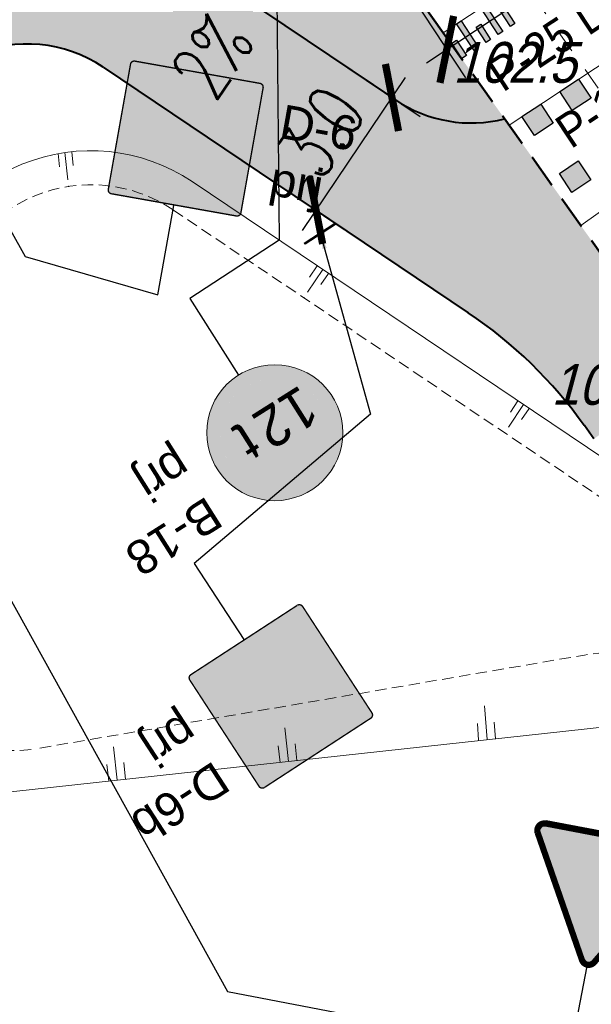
# Model space of a CAD drawing. Extents: x 6530721 to 6531385, y 5978377 to 5979143.
# Tile 82 of 146: x 6530906 to 6530919, y 5978837 to 5978859. Entities that reach past the tile are written whole.
import ezdxf
from ezdxf.enums import TextEntityAlignment as Align

# ---------------------------------------------------------------- set-up
doc = ezdxf.new("R2010")
doc.units = 0
for name, pattern in [('AB_rokocin 2014-08-13 AC2004$0$0.5_0.5', [1, 0.5, -0.5]), ('DASHED2', [0.375, 0.25, -0.125]), ('HIDDEN', [0.375, 0.25, -0.125])]:
    doc.linetypes.add(name, pattern=pattern)
for name, color, linetype, lineweight in [('A-T-OŚ-LBAT-FILL', 7, 'Continuous', 15), ('A-T-OŚ-LR1-CUT', 7, 'Continuous', 15), ('AB-chodnik obrzeża', 30, 'Continuous', 40), ('AB-krawężnik obniżony', 34, 'DASHED2', 50), ('AB-opornik 12x25', 192, 'DASHED2', 50), ('AB-pobocze', 191, 'Continuous', 20), ('AB-pomocnicza', 7, 'Continuous', 15), ('AB-wymiarowa', 7, 'Continuous', 30), ('AB-wyp.zieleń', 71, 'Continuous', 18), ('AB-wyp.ścieżka', 31, 'Continuous', 15), ('AB_rokocin 2014-08-13 AC2004$0$218-Granica użytku', 7, 'Continuous', 18), ('AB_rokocin 2014-08-13 AC2004$0$punkt wysokościowy naturalny-Atr2', 7, 'Continuous', 18), ('ARDPLAN-2D-LBAT', 7, 'Continuous', 18), ('ARDPLAN-2D-LR1', 7, 'HIDDEN', 18), ('ARDPLAN-2D-LR2', 7, 'HIDDEN', 18)]:
    doc.layers.add(name, color=color, linetype=linetype, lineweight=lineweight)
for name, color, linetype in [('gaOzPoziome', 7, 'Continuous'), ('gaPionowe', 7, 'Continuous'), ('zzz.ga.oz_pion_def', 7, 'Continuous'), ('zzz.ga.oz_pion_wypelnienie', 7, 'Continuous'), ('zzz.gaHSDlugosc', 7, 'Continuous'), ('zzz.gaHSDodTekst', 7, 'Continuous'), ('zzz.gaHSKilometraz', 7, 'Continuous'), ('zzz.gaHSNazwa', 7, 'Continuous'), ('zzz.gaHSOpis', 7, 'Continuous'), ('zzz.gaHSStan', 7, 'Continuous'), ('zzz.gaHSTrasa', 7, 'Continuous'), ('zzz.gaVSDodTekst', 7, 'Continuous'), ('zzz.gaVSDomyslna', 7, 'Continuous'), ('zzz.gaVSNazwa', 7, 'Continuous'), ('zzz.gaVSStan', 7, 'Continuous'), ('zzz.gaVSWielkość', 7, 'Continuous')]:
    doc.layers.add(name, color=color, linetype=linetype)
doc.styles.add('2.5mm', font='simplex.shx', dxfattribs={"width": 0.7, "height": 1.25})
doc.styles.add('AB_rokocin 2014-08-13 AC2004$0$Standard', font='txt')
doc.styles.add('GA4-ATR-TEXT', font='arial.ttf', dxfattribs={"width": 0.9})
doc.styles.add('GA4-HS-TEXT', font='arial.ttf', dxfattribs={"width": 0.9})
doc.styles.add('GA4-SIGN-TEXT', font='GA_OZ_PION.ttf')
doc.styles.add('GA_OZ_PION_ATR', font='GA_OZ_PION.ttf')
doc.styles.get("Standard").update_dxf_attribs({"font": 'simplex.shx', "width": 0.75, "height": 1.25})
doc.dimstyles.new('BINIO-25', dxfattribs={"dimscale": 0.5, "dimtxt": 1.25, "dimasz": 2.13, "dimexe": 1.5, "dimexo": 2, "dimgap": 0.5, "dimtad": 1, "dimdec": 1, "dimrnd": 0.0005, "dimzin": 4, "dimdsep": 46, "dimtxsty": '2.5mm', "dimblk": 'ARCHTICK', "dimcen": -5, "dimdle": 1.07, "dimclrd": 256, "dimclre": 256, "dimclrt": 256, "dimaunit": 2, "dimazin": 0, "dimtfac": 1, "dimtdec": 1, "dimtmove": 0, "dimatfit": 3, "dimldrblk": 'NONE', "dimfxl": 1.5, "dimtolj": 1, "dimlwd": -1, "dimlwe": -1, "dimarcsym": 0})
doc.dimstyles.new('GA4-LEADER', dxfattribs={"dimtxt": 1, "dimasz": 1, "dimexe": 1, "dimexo": 1, "dimgap": 1, "dimtad": 1, "dimtxsty": 'Standard', "dimcen": 1, "dimadec": 0, "dimazin": 0, "dimtfac": 1, "dimtmove": 0, "dimatfit": 3, "dimfxl": 1, "dimarcsym": 0})

# ---------------------------------------------------------------- blocks, each defined once
blk = doc.blocks.new('_ArchTick')
at = {"color": 0, "linetype": 'ByBlock', "const_width": 0.15}
blk.add_lwpolyline([(-0.5, -0.5), (0.5, 0.5)], dxfattribs=at)
blk = doc.blocks.new('*D118')
at = {"layer": 'AB-wymiarowa'}
for p, q in [((6530919.526, 5978864.375), (6530921.657, 5978861.15)), ((6530915.458, 5978857.952), (6530921.69, 5978862.071)), ((6530914.187, 5978860.847), (6530916.318, 5978857.622))]:
    blk.add_line(p, q, dxfattribs=at)
at = {"layer": 'Defpoints', "color": 0}
for p in [(6530918.975, 5978865.209), (6530913.635, 5978861.681), (6530921.244, 5978861.776)]:
    blk.add_point(p, dxfattribs=at)
at = {"layer": 'AB-wymiarowa', "xscale": 1.065, "yscale": 1.065, "zscale": 1.065}
for p, rotation in [((6530921.244, 5978861.776), 33.45900854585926), ((6530915.904, 5978858.247), 213.4590085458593)]:
    blk.add_blockref('_ArchTick', p, dxfattribs=dict(at, rotation=rotation))
at = {"layer": 'AB-wymiarowa', "insert": (6530918.092, 5978860.742), "char_height": 1.25, "attachment_point": 5, "rotation": 33.459, "style": '2.5mm'}
blk.add_mtext('\\A1;6.4', dxfattribs=at)
blk = doc.blocks.new('_None')
blk = doc.blocks.new('*D119')
at = {"layer": 'AB-wymiarowa'}
for p, q in [((6530913.718, 5978857.844), (6530915.318, 5978856.768)), ((6530912.723, 5978854.253), (6530914.994, 5978857.63)), ((6530912.043, 5978855.354), (6530913.644, 5978854.278))]:
    blk.add_line(p, q, dxfattribs=at)
at = {"layer": 'Defpoints', "color": 0}
for p in [(6530912.888, 5978858.402), (6530914.695, 5978857.186), (6530911.214, 5978855.912)]:
    blk.add_point(p, dxfattribs=at)
at = {"layer": 'AB-wymiarowa', "xscale": 1.065, "yscale": 1.065, "zscale": 1.065}
for p, rotation in [((6530914.695, 5978857.186), 56.08119488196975), ((6530913.021, 5978854.697), 236.0811948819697)]:
    blk.add_blockref('_ArchTick', p, dxfattribs=dict(at, rotation=rotation))
at = {"layer": 'AB-wymiarowa', "insert": (6530913.132, 5978856.43), "char_height": 1.25, "attachment_point": 5, "rotation": 56.0812, "style": '2.5mm'}
blk.add_mtext('\\A1;3.0', dxfattribs=at)
blk = doc.blocks.new('Slope Pattern - Lines')
for p, q in [((0, 25), (50, 25)), ((0, 0), (100, 0)), ((0, -25), (50, -25))]:
    blk.add_line(p, q)
blk = doc.blocks.new('Slope Pattern - Lines - Short')
for p, q in [((0, 25), (50, 25)), ((0, 0), (100, 0)), ((0, -25), (50, -25))]:
    blk.add_line(p, q)
blk.add_point((125, 0))
blk = doc.blocks.new('gaVSPos')
blk.add_point((0, 0))
blk = doc.blocks.new('gaVSTVcolumn0')
at = {"color": 0, "linetype": 'ByBlock', "lineweight": -2}
for p, q in [((-400, -30), (400, -30)), ((-400, -60), (-400, -30)), ((400, -60), (-400, -60)), ((400, -30), (400, -60))]:
    blk.add_line(p, q, dxfattribs=at)
blk.add_circle((0, 0), 30, dxfattribs=at)
blk = doc.blocks.new('gaVScolumn0')
at = {"color": 0, "linetype": 'ByBlock', "lineweight": -2}
blk.add_line((0, 0), (0, 400), dxfattribs=at)
blk = doc.blocks.new('z.ga4.D-3_0')
at = {"layer": 'zzz.ga.oz_pion_wypelnienie'}
h = blk.add_hatch(color=0, dxfattribs=at)
edge = h.paths.add_edge_path()
edge.add_line((-280, 594), (280, 594))
edge.add_arc((280, 580), 14, 0, 90, ccw=False)
edge.add_line((294, 580), (294, 20))
edge.add_arc((280, 20), 14, 270, 360, ccw=False)
edge.add_line((280, 6), (-280, 6))
edge.add_arc((-280, 20), 14, 180, 270, ccw=False)
edge.add_line((-294, 20), (-294, 580))
edge.add_arc((-280, 580), 14, 90, 180, ccw=False)
blk = doc.blocks.new('z.ga4.D-3_1')
at = {"layer": 'zzz.ga.oz_pion_def', "color": 0, "const_width": 6}
blk.add_lwpolyline([(280, 3), (-280, 3, -0.414214), (-297, 20), (-297, 580, -0.414214), (-280, 597), (280, 597, -0.414214), (297, 580), (297, 20, -0.414214), (280, 3, -1)], format="xyb", dxfattribs=at)
blk = doc.blocks.new('z.ga4.D-6_1')
at = {"layer": 'zzz.ga.oz_pion_def'}
blk.add_hatch(color=0, dxfattribs=at).paths.add_polyline_path([(0, 484), (-279.4, 0), (279.4, 0)])
blk = doc.blocks.new('z.ga4.D-6b_1')
at = {"layer": 'zzz.ga.oz_pion_def'}
h = blk.add_hatch(color=0, dxfattribs=at)
h.paths.add_polyline_path([(-79.6, 293, 1), (-55, 293, 1)])
h.paths.add_polyline_path([(115.8, 247.5, 1), (83.9, 247.5, 1)])
h.paths.add_polyline_path([(132.9, 217.1), (99.9, 229.5), (75, 173.7), (41.7, 140.3), (49.5, 123.3), (87.5, 161.3), (93.4, 172.6), (99.9, 124), (68.8, 80.6), (48.1, 18.3), (25, 15.5), (25, 7.8), (65.9, 0), (87.5, 68.2), (113.5, 100.2), (160.4, 18.2), (145.4, 6.1), (145.4, 0), (161.9, 0), (189.6, 15.8), (138, 114.4), (139.7, 119.4), (132.9, 148.9), (132.9, 186.1), (149.5, 164.4), (149.5, 108.5), (166, 117.8), (166, 173.7)])
h.paths.add_polyline_path([(-40.9, 257.8), (-52.7, 281.3), (-65.1, 276.3), (-111.5, 210.6, 0.332576), (-121.1, 203.4), (-133.6, 159.8, 25.961481), (-127.7, 158.1), (-125.3, 166.2), (-78.2, 125.6, 1.108236), (-54.9, 117), (-49.6, 117), (-48.7, 113.3), (-65.1, 101.9), (-65.1, 98), (-45.9, 99.7, 2.332267), (-29.5, 156.1), (-36.6, 167.6), (-24.7, 209.2)])
h.paths.add_polyline_path([(-57.2, 214.8), (-99, 185.6), (-119.7, 185.6), (-115.1, 201.6, -0.304217), (-111.9, 204.3), (-101.9, 204.3), (-67.8, 244)], flags=16)
h.paths.add_polyline_path([(-53.7, 194), (-55.4, 185.6), (-72.1, 185.6)], flags=16)
h.paths.add_polyline_path([(-56.6, 179.4), (-60.5, 160.3), (-59.2, 155.1), (-61, 149.4), (-74.9, 179.4)], flags=16)
h.paths.add_polyline_path([(-93.1, 179.4), (-76.6, 144.3), (-83.1, 138), (-123.4, 172.7), (-121.5, 179.4)], flags=16)
h.paths.add_polyline_path([(-38.9, 159.5), (-34.8, 152.8, 0.022197), (-37.6, 150.6), (-39.1, 159.1)], flags=16)
h.paths.add_polyline_path([(-38.9, 100.3), (-29.1, 101.2), (-31.8, 117), (-16.2, 117, 1.763174), (-11, 126.3), (-26.2, 150.8, -2.17872)], flags=16)
h.paths.add_polyline_path([(-31.5, 147.5), (-16.4, 123.2), (-32.9, 123.2), (-36.3, 143.1, -0.047635)], flags=16)
h.paths.add_polyline_path([(-56.3, 143.6), (-51.2, 123.2), (-54.9, 123.2, 0.191903), (-60.4, 130.7)], flags=16)
h.paths.add_polyline_path([(-64.5, 138.3), (-66.3, 132.5, 0.167013), (-74.1, 130.3), (-78.6, 134.2)], flags=16)
h.paths.add_polyline_path([(-135.4, 153.8), (-143.4, 126.1, 3.732051), (-137.4, 124.4), (-129.4, 152.1, -21.954451)], flags=16)
h.paths.add_polyline_path([(55, 63), (-221.3, 63), (-232.5, 48), (50, 48)])
h.paths.add_polyline_path([(127.5, 63), (96.6, 63), (91.9, 48), (135, 48)], flags=17)
h.paths.add_polyline_path([(221.3, 63), (174.4, 63), (183.8, 48), (232.5, 48)])
blk = doc.blocks.new('D-6b-59130623671-vs')
at = {"layer": 'zzz.gaVSDomyslna', "color": 7, "lineweight": 0, "true_color": 0xffffff}
for name, p in [('z.ga4.D-3_1', (0, 0)), ('z.ga4.D-6_1', (0, 96))]:
    blk.add_blockref(name, p, dxfattribs=at)
at = {"layer": 'zzz.gaVSDomyslna', "color": 180, "lineweight": 0}
blk.add_blockref('z.ga4.D-3_0', (0, 0), dxfattribs=at)
at = {"layer": 'zzz.gaVSDomyslna', "color": 18, "lineweight": 0, "true_color": 0x000000}
blk.add_blockref('z.ga4.D-6b_1', (0, 102.0462), dxfattribs=at)
at = {"layer": 'zzz.gaVSDodTekst', "style": 'GA4-ATR-TEXT', "flags": 1}
blk.add_attdef('AddText', (0, 0), '', height=1, dxfattribs=at)
at = {"layer": 'zzz.gaVSDomyslna', "style": 'GA4-ATR-TEXT', "flags": 1}
for tag in ['Width', 'Height', 'Position', 'Route']:
    blk.add_attdef(tag, (0, 0), '', height=1, dxfattribs=at)
at = {"layer": 'zzz.gaVSNazwa', "style": 'GA4-ATR-TEXT'}
blk.add_attdef('Name', (400, 375), '', height=150, dxfattribs=at)
at = {"layer": 'zzz.gaVSStan', "style": 'GA4-ATR-TEXT'}
blk.add_attdef('State', (400, 120), '', height=150, dxfattribs=at)
at = {"layer": 'zzz.gaVSWielkość', "style": 'GA4-ATR-TEXT', "flags": 1}
blk.add_attdef('Size', (0, 0), '', height=1, dxfattribs=at)
blk = doc.blocks.new('z.ga4.D-6_2')
at = {"layer": 'zzz.ga.oz_pion_def'}
h = blk.add_hatch(color=0, dxfattribs=at)
h.paths.add_polyline_path([(-24, 372, 1), (24, 372, 1)])
h.paths.add_polyline_path([(49.7, 326.4), (0, 345), (-37.3, 261.1), (-87.4, 211), (-75.8, 185.3), (-18.6, 242.4), (-9.7, 259.5), (0, 186.5), (-46.6, 121.2), (-77.8, 27.6), (-112.5, 23.2), (-112.5, 11.7), (-51, 0), (-18.6, 102.6), (20.5, 150.6), (91, 27.3), (68.5, 9.1), (68.5, 0), (93.2, 0), (134.9, 23.8), (57.3, 172), (59.8, 179.5), (49.7, 223.8), (49.7, 279.7), (74.6, 247.1), (74.6, 163.2), (99.5, 177.2), (99.5, 261.1)])
h.paths.add_polyline_path([(219.1, 83.9), (111.9, 83.9), (121.6, 65.3), (228.4, 65.3)])
h.paths.add_polyline_path([(50, 83.9), (-16.7, 83.9), (-22.6, 65.3), (60.7, 65.3)], flags=17)
h.paths.add_polyline_path([(-66.9, 83.9), (-219.1, 83.9), (-228.4, 65.3), (-73.1, 65.3)])
blk = doc.blocks.new('D-6-5913140621-vs')
at = {"layer": 'zzz.gaVSDomyslna', "color": 7, "lineweight": 0, "true_color": 0xffffff}
for name, p in [('z.ga4.D-3_1', (0, 0)), ('z.ga4.D-6_1', (0, 96))]:
    blk.add_blockref(name, p, dxfattribs=at)
at = {"layer": 'zzz.gaVSDomyslna', "color": 180, "lineweight": 0}
blk.add_blockref('z.ga4.D-3_0', (0, 0), dxfattribs=at)
at = {"layer": 'zzz.gaVSDomyslna', "color": 18, "lineweight": 0, "true_color": 0x000000}
blk.add_blockref('z.ga4.D-6_2', (0, 108), dxfattribs=at)
at = {"layer": 'zzz.gaVSDodTekst', "style": 'GA4-ATR-TEXT', "flags": 1}
blk.add_attdef('AddText', (0, 0), '', height=1, dxfattribs=at)
at = {"layer": 'zzz.gaVSDomyslna', "style": 'GA4-ATR-TEXT', "flags": 1}
for tag in ['Width', 'Position', 'Height', 'Route']:
    blk.add_attdef(tag, (0, 0), '', height=1, dxfattribs=at)
at = {"layer": 'zzz.gaVSNazwa', "style": 'GA4-ATR-TEXT'}
blk.add_attdef('Name', (400, 375), '', height=150, dxfattribs=at)
at = {"layer": 'zzz.gaVSStan', "style": 'GA4-ATR-TEXT'}
blk.add_attdef('State', (400, 120), '', height=150, dxfattribs=at)
at = {"layer": 'zzz.gaVSWielkość', "style": 'GA4-ATR-TEXT', "flags": 1}
blk.add_attdef('Size', (0, 0), '', height=1, dxfattribs=at)
blk = doc.blocks.new('z.ga4.A-7_wyp_0')
at = {"color": 0, "linetype": 'ByBlock', "lineweight": -2}
blk.add_line((-356.5, 725.4), (356.5, 725.4), dxfattribs=at)
at = {"color": 0, "linetype": 'Continuous', "lineweight": 0, "const_width": 30}
blk.add_lwpolyline([(356.5, 710.4), (-356.5, 710.4, 0.563712), (-391, 653.3), (-33.8, 34.5, 0.563661), (32.9, 33.1), (390.2, 651.9, 0.577186), (356.5, 710.4)], format="xyb", close=True, dxfattribs=at)
at = {"color": 0, "linetype": 'ByBlock', "lineweight": -2}
blk.add_point((0, 0), dxfattribs=at)
blk = doc.blocks.new('z.ga4.A-7_wyp_1')
at = {"layer": 'zzz.ga.oz_pion_wypelnienie', "linetype": 'ByBlock', "lineweight": 0}
h = blk.add_hatch(color=0, dxfattribs=at)
edge = h.paths.add_edge_path()
edge.add_line((0, 695.4), (-356.5, 695.4))
edge.add_arc((-356.5, 671.4), 24, 90, 148.8209)
edge.add_arc((-356.5, 671.4), 24, 148.8209, 206.9944)
edge.add_line((-377.9, 660.5), (-20, 40.6))
edge.add_arc((-1.5, 51.3), 21.3, 210, 272.3962)
edge.add_arc((-1.8, 57.3), 27.3, 272.3962, 324.0339)
edge.add_line((20.3, 41.2), (378, 660.8))
edge.add_arc((359.5, 671.5), 21.4, 329.9973, 393.5398)
edge.add_arc((354.7, 668.3), 27.1, 33.5398, 87.0581)
edge.add_line((356.1, 695.4), (0, 695.4))
at = {"layer": 'zzz.ga.oz_pion_wypelnienie', "color": 0, "linetype": 'ByBlock', "lineweight": 0}
blk.add_lwpolyline([(0, 695.4), (-356.5, 695.4, 0.262443), (-377, 683.8, 0.259425), (-377.9, 660.5), (-20, 40.6, 0.279187), (-0.6, 30, 0.229204), (20.3, 41.2), (378, 660.8, 0.284586), (377.4, 683.3, 0.237857), (356.1, 695.4)], format="xyb", close=True, dxfattribs=at)
blk.add_point((0, 0), dxfattribs=at)
blk = doc.blocks.new('A-7-59151411894-vs')
at = {"layer": 'zzz.gaVSDomyslna', "color": 10, "lineweight": 0, "xscale": 0.8333333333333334, "yscale": 0.8333333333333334}
blk.add_blockref('z.ga4.A-7_wyp_0', (0, 0), dxfattribs=at)
at = {"layer": 'zzz.gaVSDomyslna', "color": 50, "lineweight": 0, "xscale": 0.8333333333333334, "yscale": 0.8333333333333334}
blk.add_blockref('z.ga4.A-7_wyp_1', (0, 0), dxfattribs=at)
at = {"layer": 'zzz.gaVSDodTekst', "style": 'GA4-ATR-TEXT', "flags": 1}
blk.add_attdef('AddText', (0, 0), '', height=1, dxfattribs=at)
at = {"layer": 'zzz.gaVSDomyslna', "style": 'GA4-ATR-TEXT', "flags": 1}
for tag in ['Width', 'Height', 'Position', 'Route']:
    blk.add_attdef(tag, (0, 0), '', height=1, dxfattribs=at)
at = {"layer": 'zzz.gaVSNazwa', "style": 'GA4-ATR-TEXT'}
blk.add_attdef('Name', (475, 377.259375), '', height=150, dxfattribs=at)
at = {"layer": 'zzz.gaVSStan', "style": 'GA4-ATR-TEXT'}
blk.add_attdef('State', (475, 122.259375), '', height=150, dxfattribs=at)
at = {"layer": 'zzz.gaVSWielkość', "style": 'GA4-ATR-TEXT', "flags": 1}
blk.add_attdef('Size', (0, 0), '', height=1, dxfattribs=at)
blk = doc.blocks.new('z.ga4.HSL-desc')
at = {"layer": 'zzz.gaHSDlugosc', "style": 'GA4-HS-TEXT', "width": 0.9}
blk.add_attdef('LENGTH', (6.026, 0.4), '', height=1, dxfattribs=at)
at = {"layer": 'zzz.gaHSDodTekst', "style": 'GA4-HS-TEXT', "width": 0.9, "flags": 1}
blk.add_attdef('ADDTEXT', (0, -2.744), '', height=1, dxfattribs=at)
at = {"layer": 'zzz.gaHSKilometraz', "style": 'GA4-HS-TEXT', "width": 0.9, "flags": 1}
blk.add_attdef('POSITION', (0, -5.695), '', height=1, dxfattribs=at)
at = {"layer": 'zzz.gaHSNazwa', "style": 'GA4-HS-TEXT', "width": 0.9}
blk.add_attdef('NAME', (0, 0.4), '', height=1, dxfattribs=at)
at = {"layer": 'zzz.gaHSStan', "style": 'GA4-HS-TEXT', "width": 0.9}
blk.add_attdef('STATE', (0, -1.356), '', height=1, dxfattribs=at)
at = {"layer": 'zzz.gaHSTrasa', "style": 'GA4-HS-TEXT', "width": 0.9, "flags": 1}
blk.add_attdef('ROUTE', (0, -4.27), '', height=1, dxfattribs=at)
blk = doc.blocks.new('z.ga4.B_wyp_0')
at = {"linetype": 'ByBlock', "lineweight": -2}
h = blk.add_hatch(color=0, dxfattribs=at)
h.paths.add_polyline_path([(-400, 400, 1), (400, 400, 1)])
h.paths.add_polyline_path([(320, 400, -1), (-320, 400, -1)], flags=16)
at = {"color": 0, "linetype": 'ByBlock', "lineweight": -2}
blk.add_circle((0, 400), 400, dxfattribs=at)
blk = doc.blocks.new('z.ga4.B_wyp_1')
at = {"layer": 'zzz.ga.oz_pion_wypelnienie'}
blk.add_hatch(color=0, dxfattribs=at).paths.add_polyline_path([(320, 400, 1), (-320, 400, 1)])
blk = doc.blocks.new('z.ga4.B-18_1')
at = {"layer": 'zzz.ga.oz_pion_def', "color": 0, "style": 'GA_OZ_PION_ATR'}
blk.add_text('t', height=240, dxfattribs=at).set_placement((120, 240))
blk = doc.blocks.new('B-18-59135922721-vs')
at = {"layer": 'zzz.gaVSDomyslna', "color": 10, "lineweight": 0, "xscale": 0.75, "yscale": 0.75}
blk.add_blockref('z.ga4.B_wyp_0', (0, 0), dxfattribs=at)
at = {"layer": 'zzz.gaVSDomyslna', "color": 7, "lineweight": 0, "true_color": 0xffffff, "xscale": 0.75, "yscale": 0.75}
blk.add_blockref('z.ga4.B_wyp_1', (0, 0), dxfattribs=at)
at = {"layer": 'zzz.gaVSDomyslna', "color": 18, "lineweight": 0, "true_color": 0x000000, "xscale": 0.75, "yscale": 0.75}
blk.add_blockref('z.ga4.B-18_1', (0, 0), dxfattribs=at)
at = {"layer": 'zzz.gaVSDodTekst', "style": 'GA4-ATR-TEXT', "flags": 1}
blk.add_attdef('AddText', (0, 0), '', height=1, dxfattribs=at)
at = {"layer": 'zzz.gaVSDomyslna', "color": 18, "true_color": 0x000000, "style": 'GA4-SIGN-TEXT'}
blk.add_text('12', height=180, dxfattribs=at).set_placement((57, 180), align=Align.RIGHT)
at = {"layer": 'zzz.gaVSDomyslna', "style": 'GA4-ATR-TEXT', "flags": 1}
for tag in ['Width', 'Position', 'Height', 'Route']:
    blk.add_attdef(tag, (0, 0), '', height=1, dxfattribs=at)
at = {"layer": 'zzz.gaVSNazwa', "style": 'GA4-ATR-TEXT'}
blk.add_attdef('Name', (400, 375), '', height=150, dxfattribs=at)
at = {"layer": 'zzz.gaVSStan', "style": 'GA4-ATR-TEXT'}
blk.add_attdef('State', (400, 120), '', height=150, dxfattribs=at)
at = {"layer": 'zzz.gaVSWielkość', "style": 'GA4-ATR-TEXT', "flags": 1}
blk.add_attdef('Size', (0, 0), '', height=1, dxfattribs=at)
blk = doc.blocks.new('AB_rokocin 2014-08-13 AC2004')
at = {"layer": 'AB_rokocin 2014-08-13 AC2004$0$218-Granica użytku', "color": 7, "linetype": 'AB_rokocin 2014-08-13 AC2004$0$0.5_0.5', "lineweight": 18, "flags": 128}
blk.add_lwpolyline([(6531001.17, 5978721.69), (6531000.63, 5978732.43), (6530996.15, 5978739.32), (6530984.93, 5978759.47), (6530975.19, 5978775.23), (6530966.02, 5978789.33), (6530947.12, 5978815.35), (6530930.04, 5978841.98), (6530914.21, 5978864.57), (6530909.23, 5978867.86), (6530906.17, 5978863.28), (6530898.76, 5978839.04), (6530885.52, 5978810.89), (6530874.76, 5978788), (6530855.37, 5978751.06), (6530836.1, 5978722.27), (6530827.283, 5978708.346)], dxfattribs=at)
at = {"layer": 'AB_rokocin 2014-08-13 AC2004$0$punkt wysokościowy naturalny-Atr2', "color": 252, "linetype": 'ByBlock', "lineweight": 20, "style": 'AB_rokocin 2014-08-13 AC2004$0$Standard', "oblique": 15, "width": 0.9}
for s, p in [('102.5', (6530916.04, 5978857.51)), ('102.9', (6530918.21, 5978850.41))]:
    blk.add_text(s, height=0.9, dxfattribs=at).set_placement(p)

msp = doc.modelspace()

# ---------------------------------------------------------------- hatches: boundary and pattern name
at = {"layer": 'AB-wyp.zieleń'}
msp.add_hatch(color=256, dxfattribs=at).paths.add_polyline_path([(6530912.706, 5978863.116, 0.452348), (6530903.802, 5978864.511), (6530914.772, 5978857.135, 0.212903), (6530917.18, 5978856.715), (6530913.635, 5978861.681, -0.004565)])
at = {"layer": 'AB-wyp.ścieżka'}
msp.add_hatch(color=256, dxfattribs=at).paths.add_polyline_path([(6530903.802, 5978864.511, 0.145918), (6530901.903, 5978861.656, 0.03246), (6530900.933, 5978857.554), (6530900.814, 5978856.846, -0.033725), (6530897.601, 5978843.413), (6530900.473, 5978842.542, 0.032548), (6530903.692, 5978855.88, -0.543391), (6530908.322, 5978857.857), (6530916.378, 5978852.44, -0.089953), (6530918.937, 5978849.951), (6530919.146, 5978849.658), (6530921.181, 5978851.11), (6530917.18, 5978856.715, -0.212903), (6530914.772, 5978857.135)])

# ---------------------------------------------------------------- next in the draw order: block references
at = {"layer": 'AB-wymiarowa'}
msp.add_blockref('AB_rokocin 2014-08-13 AC2004', (0, 0), dxfattribs=at)

# ---------------------------------------------------------------- next in the draw order: hatches: boundary and pattern name
at = {"layer": 'gaOzPoziome'}
h = msp.add_hatch(color=7, dxfattribs=at)
h.dxf.hatch_style = 2
h.paths.add_polyline_path([(6530917.138, 5978858.643), (6530917.038, 5978858.577), (6530916.652, 5978859.161), (6530916.752, 5978859.227)])
h = msp.add_hatch(color=7, dxfattribs=at)
h.dxf.hatch_style = 2
h.paths.add_polyline_path([(6530917.405, 5978858.82), (6530917.305, 5978858.753), (6530917.085, 5978859.087), (6530917.185, 5978859.153)])
h = msp.add_hatch(color=7, dxfattribs=at)
h.dxf.hatch_style = 2
h.paths.add_polyline_path([(6530916.604, 5978858.29), (6530916.504, 5978858.224), (6530916.118, 5978858.808), (6530916.218, 5978858.874)])
h = msp.add_hatch(color=7, dxfattribs=at)
h.dxf.hatch_style = 2
h.paths.add_polyline_path([(6530916.871, 5978858.467), (6530916.771, 5978858.401), (6530916.551, 5978858.734), (6530916.651, 5978858.8)])
h = msp.add_hatch(color=7, dxfattribs=at)
h.dxf.hatch_style = 2
h.paths.add_polyline_path([(6530916.337, 5978858.114), (6530916.237, 5978858.048), (6530916.017, 5978858.381), (6530916.117, 5978858.448)])
h = msp.add_hatch(color=7, dxfattribs=at)
h.dxf.hatch_style = 2
h.paths.add_polyline_path([(6530918.394, 5978857.315), (6530918.811, 5978857.591), (6530919.086, 5978857.174), (6530918.669, 5978856.898)])
h = msp.add_hatch(color=7, dxfattribs=at)
h.dxf.hatch_style = 2
h.paths.add_polyline_path([(6530917.559, 5978856.764), (6530917.976, 5978857.04), (6530918.252, 5978856.622), (6530917.835, 5978856.347)])
h = msp.add_hatch(color=7, dxfattribs=at)
h.dxf.hatch_style = 2
h.paths.add_polyline_path([(6530919.079, 5978855.371), (6530918.662, 5978855.095), (6530918.386, 5978855.512), (6530918.803, 5978855.788)])

# ---------------------------------------------------------------- next in the draw order: linework, layer by layer
at = {"layer": 'AB-chodnik obrzeża'}
for p, q in [((6530903.802, 5978864.511), (6530914.772, 5978857.135)), ((6530908.322, 5978857.857), (6530916.378, 5978852.44)), ((6530919.146, 5978849.658), (6530918.937, 5978849.951))]:
    msp.add_line(p, q, dxfattribs=at)
for centre, radius, start, end in [((6530906.648, 5978855.367), 3, 56.0812, 170.1583), ((6530916.446, 5978859.624), 3, 236.0812, 284.1571), ((6530910.797, 5978844.141), 10, 35.5208, 56.0812)]:
    msp.add_arc(centre, radius, start, end, dxfattribs=at)
at = {"layer": 'AB-krawężnik obniżony', "ltscale": 3}
msp.add_line((6530915.824, 5978858.614), (6530922.634, 5978849.075), dxfattribs=at)
at = {"layer": 'AB-opornik 12x25', "ltscale": 3}
msp.add_lwpolyline([(6530915.824, 5978858.614), (6530913.635, 5978861.681, -0.004565), (6530912.706, 5978863.116)], format="xyb", dxfattribs=at)
at = {"layer": 'AB-pobocze', "ltscale": 3}
msp.add_lwpolyline([(6530981.469, 5978760.765), (6530976.902, 5978767.464), (6530940.306, 5978821.142), (6530927.345, 5978840.754), (6530923.714, 5978845.841, 0.089953), (6530922.178, 5978847.334), (6530910.285, 5978855.332)], format="xyb", dxfattribs=at)
msp.add_arc((6530908.053, 5978852.013), 4, 56.0812, 168.5687, dxfattribs=at)
at = {"layer": 'AB-pomocnicza'}
for p, q in [((6530921.051, 5978862.068), (6530915.824, 5978858.614)), ((6530922.429, 5978859.982), (6530917.278, 5978856.578)), ((6530923.807, 5978857.896), (6530918.859, 5978854.364))]:
    msp.add_line(p, q, dxfattribs=at)
at = {"layer": 'ARDPLAN-2D-LBAT', "flags": 128}
msp.add_lwpolyline([(6530927.463, 5978837.07), (6530922.957, 5978842.371, 0.248751), (6530920.345, 5978843.41), (6530904.534, 5978841.681, -0.11029), (6530902.368, 5978841.922), (6530901.427, 5978842.245)], format="xyb", dxfattribs=at)
at = {"layer": 'ARDPLAN-2D-LR1', "flags": 128}
msp.add_lwpolyline([(6530974.761, 5978769.273), (6530952.442, 5978802.01), (6530951.878, 5978802.836), (6530951.315, 5978803.662), (6530950.752, 5978804.489), (6530950.189, 5978805.315), (6530949.625, 5978806.141), (6530949.062, 5978806.967), (6530948.499, 5978807.794), (6530947.935, 5978808.62), (6530947.372, 5978809.446), (6530946.809, 5978810.272), (6530946.245, 5978811.099), (6530945.682, 5978811.925), (6530945.119, 5978812.751), (6530944.555, 5978813.577), (6530944.498, 5978813.662), (6530943.992, 5978814.404), (6530943.429, 5978815.23), (6530942.866, 5978816.056), (6530942.302, 5978816.882), (6530941.739, 5978817.708), (6530941.176, 5978818.535), (6530940.612, 5978819.361), (6530940.049, 5978820.187), (6530939.454, 5978821.07), (6530938.903, 5978821.905), (6530938.351, 5978822.739), (6530937.8, 5978823.573), (6530937.249, 5978824.408), (6530936.697, 5978825.242), (6530936.146, 5978826.076), (6530935.595, 5978826.91), (6530935.043, 5978827.745), (6530934.492, 5978828.579), (6530933.941, 5978829.413), (6530933.389, 5978830.248), (6530932.838, 5978831.082), (6530932.287, 5978831.916), (6530931.735, 5978832.75), (6530931.184, 5978833.585), (6530930.633, 5978834.419), (6530930.081, 5978835.253), (6530929.53, 5978836.087), (6530928.979, 5978836.922), (6530923.77, 5978844.804, 0.09903), (6530922.112, 5978846.475), (6530909.866, 5978854.71)], format="xyb", dxfattribs=at)
at = {"layer": 'ARDPLAN-2D-LR2', "flags": 128}
msp.add_lwpolyline([(6530974.43, 5978769.048), (6530952.111, 5978801.784), (6530951.548, 5978802.611), (6530950.985, 5978803.437), (6530950.421, 5978804.263), (6530949.858, 5978805.089), (6530949.295, 5978805.916), (6530948.731, 5978806.742), (6530948.168, 5978807.568), (6530947.605, 5978808.394), (6530947.041, 5978809.221), (6530946.478, 5978810.047), (6530945.915, 5978810.873), (6530945.352, 5978811.699), (6530944.788, 5978812.526), (6530944.225, 5978813.352), (6530944.167, 5978813.437), (6530943.662, 5978814.178), (6530943.098, 5978815.004), (6530942.535, 5978815.831), (6530941.972, 5978816.657), (6530941.408, 5978817.483), (6530940.845, 5978818.309), (6530940.282, 5978819.136), (6530939.718, 5978819.962), (6530939.12, 5978820.85), (6530938.569, 5978821.684), (6530938.018, 5978822.518), (6530937.466, 5978823.353), (6530936.915, 5978824.187), (6530936.364, 5978825.021), (6530935.812, 5978825.856), (6530935.261, 5978826.69), (6530934.71, 5978827.524), (6530934.158, 5978828.358), (6530933.607, 5978829.193), (6530933.056, 5978830.027), (6530932.504, 5978830.861), (6530931.953, 5978831.696), (6530931.402, 5978832.53), (6530930.85, 5978833.364), (6530930.299, 5978834.198), (6530929.748, 5978835.033), (6530929.196, 5978835.867), (6530928.645, 5978836.701), (6530924.955, 5978842.285, 0.297329), (6530918.939, 5978844.891), (6530906.851, 5978842.826)], format="xyb", dxfattribs=at)
at = {"layer": 'ARDPLAN-2D-LR2'}
for centre, radius, start, end in [((6530908.053, 5978852.013), 3.25, 56.0812, 168.5687), ((6530906.346, 5978845.783), 3, 165.2179, 279.6939)]:
    msp.add_arc(centre, radius, start, end, dxfattribs=at)
at = {"layer": 'gaOzPoziome', "color": 7, "flags": 128}
for points in [[(6530917.138, 5978858.643), (6530917.038, 5978858.577), (6530916.652, 5978859.161), (6530916.752, 5978859.227), (6530917.138, 5978858.643)], [(6530917.405, 5978858.82), (6530917.305, 5978858.753), (6530917.085, 5978859.087), (6530917.185, 5978859.153), (6530917.405, 5978858.82)], [(6530916.604, 5978858.29), (6530916.504, 5978858.224), (6530916.118, 5978858.808), (6530916.218, 5978858.874), (6530916.604, 5978858.29)], [(6530916.871, 5978858.467), (6530916.771, 5978858.401), (6530916.551, 5978858.734), (6530916.651, 5978858.8), (6530916.871, 5978858.467)], [(6530916.337, 5978858.114), (6530916.237, 5978858.048), (6530916.017, 5978858.381), (6530916.117, 5978858.448), (6530916.337, 5978858.114)], [(6530918.394, 5978857.315), (6530918.811, 5978857.591), (6530919.086, 5978857.174), (6530918.669, 5978856.898), (6530918.394, 5978857.315)], [(6530917.559, 5978856.764), (6530917.976, 5978857.04), (6530918.252, 5978856.622), (6530917.835, 5978856.347), (6530917.559, 5978856.764)], [(6530919.079, 5978855.371), (6530918.662, 5978855.095), (6530918.386, 5978855.512), (6530918.803, 5978855.788), (6530919.079, 5978855.371)]]:
    msp.add_lwpolyline(points, dxfattribs=at)

# ---------------------------------------------------------------- next in the draw order: block references
at = {"layer": 'A-T-OŚ-LBAT-FILL'}
for p, xscale, yscale, rotation in [((6530916.791, 5978843.028), 0.007444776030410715, 0.007444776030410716, 94.28278624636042), ((6530912.413, 5978842.543), 0.007444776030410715, 0.007444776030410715, 96.24010564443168), ((6530908.634, 5978842.13), 0.007444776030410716, 0.007444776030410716, 96.24010558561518)]:
    msp.add_blockref('Slope Pattern - Lines', p, dxfattribs=dict(at, xscale=xscale, yscale=yscale, rotation=rotation))
at = {"layer": 'A-T-OŚ-LR1-CUT', "xscale": 0.005999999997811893, "yscale": 0.005999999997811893}
for p, rotation in [((6530907.482, 5978855.97), 276.1389524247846), ((6530913.17, 5978853.392), 236.0811948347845), ((6530917.597, 5978850.415), 236.0811948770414)]:
    msp.add_blockref('Slope Pattern - Lines - Short', p, dxfattribs=dict(at, rotation=rotation))
at = {"layer": 'gaPionowe', "xscale": 0.005, "yscale": 0.005, "zscale": 0.005}
for name, p, rotation, values in [('D-6-5913140621-vs', (6530909.883, 5978854.804), 349.917214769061, {'Name': 'D-6', 'State': 'prj'}), ('B-18-59135922721-vs', (6530911.308, 5978851.063), 212.2895248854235, {'Name': 'B-18', 'State': 'prj'}), ('D-6b-59130623671-vs', (6530911.425, 5978845.236), 213.0847334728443, {'Name': 'D-6b', 'State': 'prj'}), ('A-7-59151411894-vs', (6530918.992, 5978837.996), 349.2123153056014, {'Name': 'A-7', 'State': 'prj'})]:
    msp.add_blockref(name, p, dxfattribs=dict(at, rotation=rotation)).add_auto_attribs(values)
at = {"layer": 'gaPionowe'}
for name, p, xscale, yscale, zscale, rotation in [('gaVScolumn0', (6530909.533, 5978852.835), 0.005, 0.005, 0.005, 349.917214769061), ('gaVSTVcolumn0', (6530913.129, 5978854.145), 0.001, 0.001, 0.001, 213.0847334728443), ('gaVScolumn0', (6530910.24, 5978852.753), 0.005, 0.005, 0.005, 212.2895248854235), ('gaVScolumn0', (6530910.333, 5978846.912), 0.005, 0.005, 0.005, 213.0847334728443), ('gaVScolumn0', (6530918.618, 5978836.031), 0.005, 0.005, 0.005, 349.2123153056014)]:
    msp.add_blockref(name, p, dxfattribs=dict(at, xscale=xscale, yscale=yscale, zscale=zscale, rotation=rotation))
at = {"layer": 'gaPionowe', "rotation": 213.0847334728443}
msp.add_blockref('gaVSPos', (6530913.129, 5978854.145), dxfattribs=at)
at = {"layer": 'zzz.gaHSOpis', "xscale": 0.75, "yscale": 0.75, "zscale": 0.75}
for p, rotation, values in [((6530917.305, 5978857.038), 33.45900930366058, {'NAME': 'P-25 L=6.3'}), ((6530918.803, 5978855.788), 33.45900933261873, {'NAME': 'P-11 L=6.2'})]:
    msp.add_blockref('z.ga4.HSL-desc', p, dxfattribs=dict(at, rotation=rotation)).add_auto_attribs(values)

# ---------------------------------------------------------------- next in the draw order: texts
at = {"layer": 'AB-wymiarowa', "insert": (6530909.748, 5978857.755), "char_height": 1.25, "attachment_point": 1, "rotation": 56.0812, "style": '2.5mm'}
msp.add_mtext_dynamic_manual_height_columns('2%', width=4.23232, gutter_width=6.25, heights=[0], dxfattribs=at)

# ---------------------------------------------------------------- next in the draw order: dimensions: what is measured, and where the dimension line sits
at = {"layer": 'AB-wymiarowa'}
for p1, p2, distance, picture, middle in [((6530913.635, 5978861.681), (6530918.975, 5978865.209), -4.116, '*D118', (6530918.092, 5978860.742)), ((6530911.214, 5978855.912), (6530912.888, 5978858.402), -2.178, '*D119', (6530913.132, 5978856.43))]:
    dim = msp.add_aligned_dim(p1=p1, p2=p2, distance=distance, dimstyle='BINIO-25', dxfattribs=at)
    dim.commit()
    dim.dimension.update_dxf_attribs({"geometry": picture, "text_midpoint": middle})

# ---------------------------------------------------------------- next in the draw order: leaders
at = {"layer": 'gaPionowe'}
for points in [[(6530912.119, 5978862.75), (6530912.208, 5978854.039), (6530910.24, 5978852.753)], [(6530911.522, 5978861.111), (6530879.35, 5978849.041), (6530876.131, 5978847.895)], [(6530902.503, 5978861.008), (6530906.606, 5978853.677), (6530909.533, 5978852.835)], [(6530913.129, 5978854.145), (6530914.22, 5978850.205), (6530910.333, 5978846.912)], [(6530903.586, 5978850.982), (6530911.069, 5978837.469), (6530918.618, 5978836.031)], [(6530900.729, 5978842.562), (6530903.974, 5978831.992), (6530917.181, 5978828.755)]]:
    msp.add_leader(points, dimstyle='GA4-LEADER', override={"dimasz": 0.3}, dxfattribs=at)

doc.saveas('drawing.dxf')
